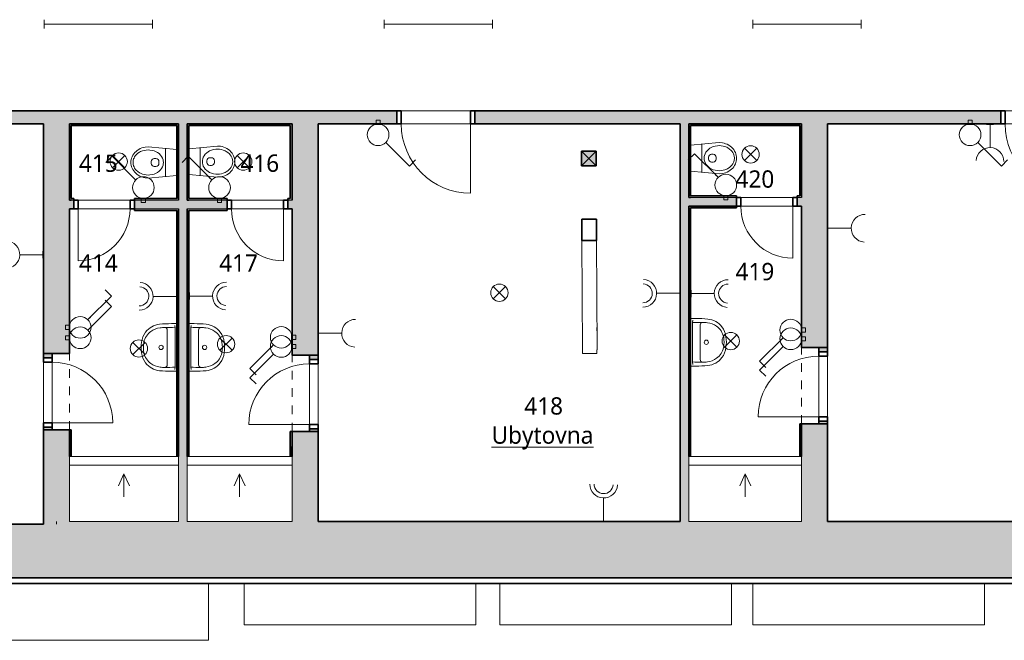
# Model space of a CAD drawing. Header units: metres. Extents: x -0.2 to 46.2, y -4.9 to 14.9.
# Tile 8 of 13: x 19.8 to 31.2, y -0.4 to 6.8. Entities that reach past the tile are written whole.
import ezdxf

# ---------------------------------------------------------------- set-up
doc = ezdxf.new("R2010")
doc.units = ezdxf.units.M
doc.linetypes.add('AV - Cerch_ 1 tecka 4mm', pattern=[0.006, 0.004, -0.001, 0, -0.001])
doc.layers.add('AV-MISTNOSTI', color=5, linetype='Continuous', lineweight=5, true_color=0x0000ff)
doc.layers.add('AV-TEXTY', color=5, linetype='Continuous', lineweight=13, true_color=0x0000ff)
for name, color, linetype, lineweight in [('AV-SRAFY', 7, 'Continuous', 35), ('AV-STAVBA', 7, 'Continuous', 18), ('AV-VYBAVENI', 7, 'Continuous', 18)]:
    doc.layers.add(name, color=color, linetype=linetype, lineweight=lineweight)
doc.styles.add('Trebuchet MS_B', font='trebuc.ttf', dxfattribs={"height": 0.2})

# ---------------------------------------------------------------- blocks, each defined once
blk = doc.blocks.new('DO_1-P_Ocel_ - 800x1970_150-917843-4NP')
at = {"layer": 'AV-STAVBA', "color": 254, "true_color": 0xcccccc}
for p, q in [((-0.4, 0.875), (-0.4, 0.075)), ((-0.4, 0.075), (0.4, 0.075)), ((-0.4, -0.075), (0.4, -0.075))]:
    blk.add_line(p, q, dxfattribs=at)
at = {"layer": 'AV-STAVBA', "color": 254, "linetype": 'AV - Cerch_ 1 tecka 4mm', "true_color": 0xcccccc}
for p, q in [((-0.45, 0.075), (0.45, 0.075)), ((-0.4, 0.075), (0.4, 0.075)), ((-0.45, -0.075), (0.45, -0.075)), ((-0.4, -0.075), (0.4, -0.075))]:
    blk.add_line(p, q, dxfattribs=at)
at = {"layer": 'AV-STAVBA', "color": 254, "lineweight": 35, "true_color": 0xcccccc}
for p, q in [((-0.4, 0.075), (-0.45, 0.075)), ((-0.45, 0.075), (-0.45, -0.075)), ((-0.4, -0.075), (-0.4, 0.075)), ((0.45, 0.075), (0.4, 0.075)), ((0.4, 0.075), (0.4, -0.075)), ((0.45, -0.075), (0.45, 0.075)), ((-0.45, -0.075), (-0.4, -0.075)), ((0.4, -0.075), (0.45, -0.075))]:
    blk.add_line(p, q, dxfattribs=at)
at = {"layer": 'AV-STAVBA', "color": 254, "true_color": 0xcccccc}
blk.add_arc((-0.4, 0.075), 0.8, 0, 90, dxfattribs=at)
blk = doc.blocks.new('GM_Otvor_obdélníkový - 880x2160-1005507-4NP')
at = {"layer": 'AV-STAVBA', "color": 254, "linetype": 'AV - Cerch_ 1 tecka 4mm', "lineweight": 13, "true_color": 0xcccccc}
for p, q in [((-0.44, 0.15), (0.44, 0.15)), ((-0.44, -0.15), (0.44, -0.15)), ((-0.44, -0.15), (0.44, -0.15))]:
    blk.add_line(p, q, dxfattribs=at)
blk = doc.blocks.new('DO_1-P_Ocel_ - 700x1970_100-947632-4NP')
at = {"layer": 'AV-STAVBA', "color": 254, "true_color": 0xcccccc}
for p, q in [((-0.35, 0.75), (-0.35, 0.05)), ((-0.35, 0.05), (0.35, 0.05)), ((-0.35, -0.05), (0.35, -0.05))]:
    blk.add_line(p, q, dxfattribs=at)
at = {"layer": 'AV-STAVBA', "color": 254, "linetype": 'AV - Cerch_ 1 tecka 4mm', "true_color": 0xcccccc}
for p, q in [((-0.4, 0.05), (0.4, 0.05)), ((-0.35, 0.05), (0.35, 0.05)), ((-0.4, -0.05), (0.4, -0.05)), ((-0.35, -0.05), (0.35, -0.05))]:
    blk.add_line(p, q, dxfattribs=at)
at = {"layer": 'AV-STAVBA', "color": 254, "lineweight": 35, "true_color": 0xcccccc}
for p, q in [((-0.35, 0.05), (-0.4, 0.05)), ((-0.4, 0.05), (-0.4, -0.05)), ((-0.35, -0.05), (-0.35, 0.05)), ((0.4, 0.05), (0.35, 0.05)), ((0.35, 0.05), (0.35, -0.05)), ((0.4, -0.05), (0.4, 0.05)), ((-0.4, -0.05), (-0.35, -0.05)), ((0.35, -0.05), (0.4, -0.05))]:
    blk.add_line(p, q, dxfattribs=at)
at = {"layer": 'AV-STAVBA', "color": 254, "true_color": 0xcccccc}
blk.add_arc((-0.35, 0.05), 0.7, 0, 90, dxfattribs=at)
blk = doc.blocks.new('DO_1-P_Ocel_ - 600x1970_100-934197-4NP')
at = {"layer": 'AV-STAVBA', "color": 254, "true_color": 0xcccccc}
for p, q in [((-0.3, 0.65), (-0.3, 0.05)), ((-0.3, 0.05), (0.3, 0.05)), ((-0.3, -0.05), (0.3, -0.05))]:
    blk.add_line(p, q, dxfattribs=at)
at = {"layer": 'AV-STAVBA', "color": 254, "linetype": 'AV - Cerch_ 1 tecka 4mm', "true_color": 0xcccccc}
for p, q in [((-0.35, 0.05), (0.35, 0.05)), ((-0.3, 0.05), (0.3, 0.05)), ((-0.35, -0.05), (0.35, -0.05)), ((-0.3, -0.05), (0.3, -0.05))]:
    blk.add_line(p, q, dxfattribs=at)
at = {"layer": 'AV-STAVBA', "color": 254, "lineweight": 35, "true_color": 0xcccccc}
for p, q in [((-0.3, 0.05), (-0.35, 0.05)), ((-0.35, 0.05), (-0.35, -0.05)), ((-0.3, -0.05), (-0.3, 0.05)), ((0.35, 0.05), (0.3, 0.05)), ((0.3, 0.05), (0.3, -0.05)), ((0.35, -0.05), (0.35, 0.05)), ((-0.35, -0.05), (-0.3, -0.05)), ((0.3, -0.05), (0.35, -0.05))]:
    blk.add_line(p, q, dxfattribs=at)
at = {"layer": 'AV-STAVBA', "color": 254, "true_color": 0xcccccc}
blk.add_arc((-0.3, 0.05), 0.6, 0, 90, dxfattribs=at)
blk = doc.blocks.new('DO_1-L_Ocel_ - 600x1970_100-934388-4NP')
at = {"layer": 'AV-STAVBA', "color": 254, "true_color": 0xcccccc}
for p, q in [((0.3, 0.65), (0.3, 0.05)), ((-0.3, 0.05), (0.3, 0.05)), ((-0.3, -0.05), (0.3, -0.05))]:
    blk.add_line(p, q, dxfattribs=at)
at = {"layer": 'AV-STAVBA', "color": 254, "linetype": 'AV - Cerch_ 1 tecka 4mm', "true_color": 0xcccccc}
for p, q in [((-0.35, 0.05), (0.35, 0.05)), ((-0.3, 0.05), (0.3, 0.05)), ((-0.35, -0.05), (0.35, -0.05)), ((-0.3, -0.05), (0.3, -0.05))]:
    blk.add_line(p, q, dxfattribs=at)
at = {"layer": 'AV-STAVBA', "color": 254, "lineweight": 35, "true_color": 0xcccccc}
for p, q in [((-0.3, 0.05), (-0.35, 0.05)), ((-0.35, 0.05), (-0.35, -0.05)), ((-0.3, -0.05), (-0.3, 0.05)), ((0.35, 0.05), (0.3, 0.05)), ((0.3, 0.05), (0.3, -0.05)), ((0.35, -0.05), (0.35, 0.05)), ((-0.35, -0.05), (-0.3, -0.05)), ((0.3, -0.05), (0.35, -0.05))]:
    blk.add_line(p, q, dxfattribs=at)
at = {"layer": 'AV-STAVBA', "color": 254, "true_color": 0xcccccc}
blk.add_arc((0.3, 0.05), 0.6, 90, 180, dxfattribs=at)
blk = doc.blocks.new('DO_1-L_Ocel_ - 700x1970_100-947950-4NP')
at = {"layer": 'AV-STAVBA', "color": 254, "true_color": 0xcccccc}
for p, q in [((0.35, 0.75), (0.35, 0.05)), ((-0.35, 0.05), (0.35, 0.05)), ((-0.35, -0.05), (0.35, -0.05))]:
    blk.add_line(p, q, dxfattribs=at)
at = {"layer": 'AV-STAVBA', "color": 254, "linetype": 'AV - Cerch_ 1 tecka 4mm', "true_color": 0xcccccc}
for p, q in [((-0.4, 0.05), (0.4, 0.05)), ((-0.35, 0.05), (0.35, 0.05)), ((-0.4, -0.05), (0.4, -0.05)), ((-0.35, -0.05), (0.35, -0.05))]:
    blk.add_line(p, q, dxfattribs=at)
at = {"layer": 'AV-STAVBA', "color": 254, "lineweight": 35, "true_color": 0xcccccc}
for p, q in [((-0.35, 0.05), (-0.4, 0.05)), ((-0.4, 0.05), (-0.4, -0.05)), ((-0.35, -0.05), (-0.35, 0.05)), ((0.4, 0.05), (0.35, 0.05)), ((0.35, 0.05), (0.35, -0.05)), ((0.4, -0.05), (0.4, 0.05)), ((-0.4, -0.05), (-0.35, -0.05)), ((0.35, -0.05), (0.4, -0.05))]:
    blk.add_line(p, q, dxfattribs=at)
at = {"layer": 'AV-STAVBA', "color": 254, "true_color": 0xcccccc}
blk.add_arc((0.35, 0.05), 0.7, 90, 180, dxfattribs=at)
blk = doc.blocks.new('SCO_Koncepční obdelníkový sloup - 170_170-1011282-4NP')
at = {"layer": 'AV-STAVBA', "true_color": 0xcccccc}
blk.add_hatch(color=254, dxfattribs=at).paths.add_polyline_path([(0.085, -0.085), (0.085, 0.085), (-0.085, 0.085), (-0.085, -0.085)])
at = {"layer": 'AV-STAVBA', "color": 254, "true_color": 0xcccccc}
for p, q in [((0.085, 0.085), (-0.085, -0.085)), ((-0.085, 0.085), (0.085, -0.085))]:
    blk.add_line(p, q, dxfattribs=at)
at = {"layer": 'AV-STAVBA', "color": 254, "lineweight": 35, "true_color": 0xcccccc}
for p, q in [((0.085, 0.085), (-0.085, 0.085)), ((-0.085, 0.085), (-0.085, -0.085)), ((0.085, -0.085), (0.085, 0.085)), ((-0.085, -0.085), (0.085, -0.085))]:
    blk.add_line(p, q, dxfattribs=at)
blk = doc.blocks.new('PF_Koncepční sprchový kout - vpusť lineární-1506241-4NP')
at = {"layer": 'AV-VYBAVENI', "color": 254, "true_color": 0xcccccc}
for p, q in [((0.675, 0), (-0.585, 0)), ((-0.585, 0), (-0.585, -0.75)), ((0.675, -0.75), (0.675, 0)), ((-0.585, -0.1), (0.675, -0.1)), ((0.045, -0.2), (-0.019, -0.336)), ((0.045, -0.2), (0.045, -0.465)), ((0.045, -0.2), (0.108, -0.336)), ((-0.585, -0.75), (0.675, -0.75))]:
    blk.add_line(p, q, dxfattribs=at)
blk = doc.blocks.new('PF_Koncepční sprchový kout - vpusť lineární-1506672-4NP')
at = {"layer": 'AV-VYBAVENI', "color": 254, "true_color": 0xcccccc}
for p, q in [((-0.56, 0), (-0.56, -0.75)), ((0.65, -0.75), (0.65, 0)), ((0.65, 0), (-0.56, 0)), ((-0.56, -0.1), (0.65, -0.1)), ((0.045, -0.2), (-0.019, -0.336)), ((0.045, -0.2), (0.045, -0.465)), ((0.045, -0.2), (0.108, -0.336)), ((-0.56, -0.75), (0.65, -0.75))]:
    blk.add_line(p, q, dxfattribs=at)
blk = doc.blocks.new('Koncepční WC - WC NADRZ-1470814-4NP')
at = {"layer": 'AV-VYBAVENI', "color": 254, "lineweight": 13, "true_color": 0xcccccc}
for p, q in [((-0.019, 0.466), (-0.03, 0.449)), ((-0.007, 0.481), (-0.019, 0.466)), ((0.007, 0.495), (-0.007, 0.481)), ((0.015, 0.46), (0.002, 0.441)), ((0.022, 0.507), (0.007, 0.495)), ((0.031, 0.478), (0.015, 0.46)), ((0.038, 0.518), (0.022, 0.507)), ((0.04, 0.486), (0.031, 0.478)), ((0.054, 0.526), (0.038, 0.518)), ((0.056, 0.497), (0.04, 0.486)), ((0.071, 0.532), (0.054, 0.526)), ((0.071, 0.504), (0.056, 0.497)), ((0.088, 0.537), (0.071, 0.532)), ((0.08, 0.508), (0.071, 0.504)), ((0.099, 0.513), (0.08, 0.508)), ((0.104, 0.539), (0.088, 0.537)), ((0.117, 0.515), (0.099, 0.513)), ((0.12, 0.54), (0.104, 0.539)), ((0.12, 0.515), (0.117, 0.515)), ((0.137, 0.539), (0.12, 0.54)), ((0.124, 0.515), (0.12, 0.515)), ((0.142, 0.513), (0.124, 0.515)), ((0.153, 0.537), (0.137, 0.539)), ((0.161, 0.508), (0.142, 0.513)), ((0.17, 0.532), (0.153, 0.537)), ((0.17, 0.504), (0.161, 0.508)), ((0.187, 0.526), (0.17, 0.532)), ((0.184, 0.497), (0.17, 0.504)), ((0.201, 0.486), (0.184, 0.497)), ((0.203, 0.518), (0.187, 0.526)), ((0.209, 0.478), (0.201, 0.486)), ((0.219, 0.507), (0.203, 0.518)), ((0.226, 0.46), (0.209, 0.478)), ((0.234, 0.495), (0.219, 0.507)), ((0.239, 0.441), (0.226, 0.46)), ((0.248, 0.481), (0.234, 0.495)), ((0.26, 0.466), (0.248, 0.481)), ((0.271, 0.449), (0.26, 0.466)), ((-0.057, 0.376), (-0.06, 0.34)), ((-0.053, 0.395), (-0.057, 0.376)), ((-0.047, 0.414), (-0.053, 0.395)), ((-0.04, 0.432), (-0.047, 0.414)), ((-0.03, 0.449), (-0.04, 0.432)), ((-0.023, 0.364), (-0.025, 0.342)), ((-0.025, 0.342), (-0.024, 0.32)), ((-0.02, 0.386), (-0.023, 0.364)), ((-0.014, 0.406), (-0.02, 0.386)), ((-0.005, 0.428), (-0.014, 0.406)), ((0.002, 0.441), (-0.005, 0.428)), ((0.246, 0.428), (0.239, 0.441)), ((0.255, 0.406), (0.246, 0.428)), ((0.26, 0.386), (0.255, 0.406)), ((0.264, 0.364), (0.26, 0.386)), ((0.265, 0.342), (0.264, 0.364)), ((0.264, 0.32), (0.265, 0.342)), ((0.28, 0.432), (0.271, 0.449)), ((0.288, 0.414), (0.28, 0.432)), ((0.293, 0.395), (0.288, 0.414)), ((0.297, 0.376), (0.293, 0.395)), ((0.3, 0.34), (0.297, 0.376)), ((-0.06, 0.34), (-0.029, 0.01)), ((-0.024, 0.32), (-0.019, 0.292)), ((-0.019, 0.292), (-0.013, 0.27)), ((-0.013, 0.27), (-0.003, 0.248)), ((-0.003, 0.248), (0.006, 0.232)), ((0.006, 0.232), (0.019, 0.215)), ((0.075, 0.251), (0.075, 0.27)), ((0.11, 0.305), (0.12, 0.305)), ((0.12, 0.305), (0.13, 0.305)), ((0.165, 0.251), (0.165, 0.27)), ((0.222, 0.215), (0.234, 0.232)), ((0.234, 0.232), (0.244, 0.248)), ((0.244, 0.248), (0.253, 0.27)), ((0.253, 0.27), (0.26, 0.292)), ((0.26, 0.292), (0.264, 0.32)), ((0.269, 0.01), (0.3, 0.34)), ((-0.041, 0.14), (0.12, 0.14)), ((0.019, 0.215), (0.034, 0.199)), ((0.034, 0.199), (0.052, 0.186)), ((0.052, 0.186), (0.07, 0.176)), ((0.07, 0.176), (0.089, 0.169)), ((0.089, 0.169), (0.102, 0.166)), ((0.102, 0.166), (0.12, 0.165)), ((0.12, 0.216), (0.11, 0.216)), ((0.13, 0.216), (0.12, 0.216)), ((0.12, 0.165), (0.139, 0.166)), ((0.12, 0.14), (0.282, 0.14)), ((0.139, 0.166), (0.152, 0.169)), ((0.152, 0.169), (0.171, 0.176)), ((0.171, 0.176), (0.189, 0.186)), ((0.189, 0.186), (0.206, 0.199)), ((0.206, 0.199), (0.222, 0.215))]:
    blk.add_line(p, q, dxfattribs=at)
for centre, start, end in [((0.11, 0.27), 90, 180), ((0.11, 0.251), 180, 270), ((0.13, 0.27), 360, 90), ((0.13, 0.251), 270, 0)]:
    blk.add_arc(centre, 0.035, start, end, dxfattribs=at)
blk = doc.blocks.new('PF_Koncepční sprchový kout - vpusť lineární-1504639-4NP')
at = {"layer": 'AV-VYBAVENI', "color": 254, "true_color": 0xcccccc}
for p, q in [((0.695, 0), (-0.605, 0)), ((-0.605, 0), (-0.605, -0.75)), ((0.695, -0.75), (0.695, 0)), ((-0.605, -0.1), (0.695, -0.1)), ((0.045, -0.2), (-0.019, -0.336)), ((0.045, -0.2), (0.045, -0.465)), ((0.045, -0.2), (0.108, -0.336)), ((-0.605, -0.75), (0.695, -0.75))]:
    blk.add_line(p, q, dxfattribs=at)
blk = doc.blocks.new('Koncepční umyvadlo - 550x400-1470811-4NP')
at = {"layer": 'AV-VYBAVENI', "color": 254, "true_color": 0xcccccc}
for p, q in [((-0.075, 0.12), (0.125, 0.12)), ((0.125, 0.12), (0.325, 0.12)), ((-0.15, 0.07), (-0.15, 0.01)), ((-0.13, 0.034), (-0.103, 0.03)), ((-0.103, 0.03), (0.353, 0.03)), ((0.353, 0.03), (0.38, 0.034)), ((0.4, 0.01), (0.4, 0.07))]:
    blk.add_line(p, q, dxfattribs=at)
blk.add_circle((0.125, 0.191), 0.025, dxfattribs=at)
for centre, radius, start, end in [((0.086, 0.187), 0.23, 126.9872, 174.6397), ((0.111, 0.183), 0.213, 102.9464, 143.5152), ((0.087, 0.189), 0.229, 95.9722, 127.4241), ((0.125, 0.021), 0.401, 81.122, 98.878), ((0.125, -0.005), 0.401, 81.122, 98.878), ((0.163, 0.189), 0.229, 52.5759, 84.0278), ((0.139, 0.183), 0.213, 36.4848, 77.0536), ((0.164, 0.187), 0.23, 5.3603, 53.0128), ((0.114, 0.182), 0.216, 143.7612, 174.2094), ((0.136, 0.182), 0.216, 5.7906, 36.2388), ((1.373, 0.063), 1.523, 174.4928, 179.7382), ((0.092, 0.162), 0.197, 167.8887, 183.5287), ((-0.075, 0.15), 0.03, 180, 270), ((1.218, 0.115), 1.323, 178.4771, 183.6753), ((0.325, 0.15), 0.03, 270, 360), ((0.158, 0.162), 0.197, 356.4713, 12.1113), ((-0.966, 0.115), 1.321, 356.3208, 1.5269), ((-1.123, 0.063), 1.523, 0.2618, 5.5072)]:
    blk.add_arc(centre, radius, start, end, dxfattribs=at)
blk = doc.blocks.new('Střešní římsa - Střešní římsa-1636696-4NP')
at = {"layer": 'AV-STAVBA', "color": 254, "lineweight": 35, "true_color": 0xcccccc}
for p, q in [((33.979, 0.358), (5.445, 0.358)), ((5.508, 0.295), (33.916, 0.295))]:
    blk.add_line(p, q, dxfattribs=at)
blk = doc.blocks.new('D0089 - 1514 - OÚPSŘ_Benešova_rvt-1-4NP')
at = {"layer": 'AV-SRAFY', "lineweight": 18, "true_color": 0xcccccc}
h = blk.add_hatch(color=254, dxfattribs=at)
h.paths.add_polyline_path([(32.035, 5.598), (34.035, 5.598), (34.035, 5.748), (32.035, 5.748)])
h.paths.add_polyline_path([(27.435, 5.598), (31.135, 5.598), (31.135, 5.748), (25.065, 5.748), (25.065, 5.598), (25.817, 5.598)])
h.paths.add_polyline_path([(13.115, 5.598), (13.77, 5.598), (13.77, 5.748), (7.095, 5.748), (7.095, 5.598), (12.815, 5.598)])
h.paths.add_polyline_path([(14.67, 5.598), (18.02, 5.598), (18.02, 5.748), (14.67, 5.748)])
h.paths.add_polyline_path([(24.165, 5.598), (24.165, 5.748), (18.92, 5.748), (18.92, 5.598), (23.805, 5.598)])
h.paths.add_polyline_path([(6.195, 5.598), (6.195, 5.748), (4.19, 5.748), (4.19, 5.598), (5.51, 5.598)])
h.paths.add_polyline_path([(3.29, 5.598), (3.29, 5.748), (0.085, 5.748), (0.085, 5.598)])
h = blk.add_hatch(color=254, dxfattribs=at)
h.paths.add_polyline_path([(20.235, 0.978), (20.235, 1.008), (20.385, 1.008), (20.385, 2.068), (20.085, 2.068), (20.085, 0.978)])
h.paths.add_polyline_path([(20.085, 2.948), (20.385, 2.948), (20.385, 5.598), (20.085, 5.598), (20.085, 3.296)])
for points in [[(20.405, 5.578), (21.625, 5.578), (21.625, 5.598), (20.385, 5.598), (20.385, 5.578)], [(20.405, 4.718), (20.405, 5.578), (20.385, 5.578), (20.385, 4.718)], [(21.625, 4.738), (21.645, 4.738), (21.645, 5.598), (21.625, 5.598), (21.625, 4.954)], [(21.745, 1.008), (21.745, 5.598), (21.645, 5.598), (21.645, 1.008)], [(21.745, 5.578), (22.935, 5.578), (22.935, 5.598), (21.745, 5.598)], [(21.765, 4.718), (21.765, 5.578), (21.745, 5.578), (21.745, 4.718)], [(22.955, 4.738), (22.955, 5.598), (22.935, 5.598), (22.935, 4.738)], [(27.535, 1.008), (27.535, 5.598), (27.435, 5.598), (27.435, 1.008)], [(27.535, 5.578), (28.815, 5.578), (28.815, 5.598), (27.535, 5.598)], [(27.555, 4.748), (27.555, 5.578), (27.535, 5.578), (27.535, 4.748)], [(28.835, 4.768), (28.835, 5.598), (28.815, 5.598), (28.815, 4.768)], [(21.645, 4.598), (21.645, 4.618), (21.135, 4.618), (21.135, 4.598), (21.625, 4.598)], [(21.625, 1.898), (21.645, 1.898), (21.645, 4.598), (21.625, 4.598), (21.625, 3.296)], [(21.745, 4.598), (22.205, 4.598), (22.205, 4.618), (21.745, 4.618)], [(21.745, 1.878), (21.765, 1.878), (21.765, 4.598), (21.745, 4.598), (21.745, 3.296)], [(27.535, 4.628), (28.085, 4.628), (28.085, 4.648), (27.535, 4.648)], [(27.535, 1.898), (27.555, 1.898), (27.555, 4.628), (27.535, 4.628), (27.535, 3.296)], [(20.385, 1.898), (20.405, 1.898), (20.405, 2.068), (20.385, 2.068)], [(22.935, 1.878), (22.955, 1.878), (22.955, 2.048), (22.935, 2.048)], [(28.815, 1.898), (28.835, 1.898), (28.835, 2.138), (28.815, 2.138)], [(20.385, 1.008), (20.385, 1.758), (20.405, 1.758), (20.405, 1.898), (20.385, 1.898), (20.385, 1.008)], [(21.645, 1.758), (21.645, 1.898), (21.625, 1.898), (21.625, 1.758)], [(21.745, 1.758), (21.765, 1.758), (21.765, 1.878), (21.745, 1.878)], [(22.955, 1.758), (22.955, 1.878), (22.935, 1.878), (22.935, 1.758)], [(27.555, 1.758), (27.555, 1.898), (27.535, 1.898), (27.535, 1.758)], [(28.835, 1.758), (28.835, 1.898), (28.815, 1.898), (28.815, 1.758), (28.832, 1.758)], [(5.445, 0.358), (20.235, 0.358), (20.235, 0.978), (5.51, 0.978), (5.51, 0.828), (5.445, 0.828), (5.445, 0.809)], [(20.235, 0.358), (33.979, 0.358), (33.979, 0.828), (34.139, 0.828), (34.139, 1.008), (20.235, 1.008), (20.235, 0.809)]]:
    blk.add_hatch(color=254, dxfattribs=at).paths.add_polyline_path(points)
h = blk.add_hatch(color=254, dxfattribs=at)
h.paths.add_polyline_path([(22.955, 1.008), (23.255, 1.008), (23.255, 2.048), (22.955, 2.048), (22.955, 1.638)])
h.paths.add_polyline_path([(22.955, 2.928), (23.255, 2.928), (23.255, 5.598), (22.955, 5.598), (22.955, 3.296)])
h = blk.add_hatch(color=254, dxfattribs=at)
h.paths.add_polyline_path([(28.836, 1.008), (29.135, 1.008), (29.135, 2.138), (28.835, 2.138), (28.835, 1.008)])
h.paths.add_polyline_path([(29.135, 3.018), (29.135, 5.598), (28.835, 5.598), (28.835, 3.018)])
h = blk.add_hatch(color=254, dxfattribs=at)
h.paths.add_polyline_path([(21.135, 4.618), (21.645, 4.618), (21.645, 4.718), (21.135, 4.718)])
h.paths.add_polyline_path([(20.385, 4.618), (20.435, 4.618), (20.435, 4.718), (20.385, 4.718)])
h = blk.add_hatch(color=254, dxfattribs=at)
h.paths.add_polyline_path([(21.135, 4.718), (21.645, 4.718), (21.645, 4.738), (21.135, 4.738)])
h.paths.add_polyline_path([(20.405, 4.718), (20.435, 4.718), (20.435, 4.738), (20.405, 4.738)])
h = blk.add_hatch(color=254, dxfattribs=at)
h.paths.add_polyline_path([(22.955, 4.618), (22.955, 4.718), (22.905, 4.718), (22.905, 4.618)])
h.paths.add_polyline_path([(21.793, 4.618), (22.205, 4.618), (22.205, 4.718), (21.745, 4.718), (21.745, 4.618)])
h = blk.add_hatch(color=254, dxfattribs=at)
h.paths.add_polyline_path([(21.793, 4.718), (22.205, 4.718), (22.205, 4.738), (21.765, 4.738), (21.765, 4.718)])
h.paths.add_polyline_path([(22.955, 4.718), (22.955, 4.738), (22.905, 4.738), (22.905, 4.718)])
h = blk.add_hatch(color=254, dxfattribs=at)
h.paths.add_polyline_path([(28.785, 4.648), (28.835, 4.648), (28.835, 4.748), (28.785, 4.748)])
h.paths.add_polyline_path([(27.83, 4.648), (28.085, 4.648), (28.085, 4.748), (27.535, 4.748), (27.535, 4.648)])
h = blk.add_hatch(color=254, dxfattribs=at)
h.paths.add_polyline_path([(27.83, 4.748), (28.085, 4.748), (28.085, 4.768), (27.555, 4.768), (27.555, 4.748)])
h.paths.add_polyline_path([(28.835, 4.748), (28.835, 4.768), (28.785, 4.768), (28.785, 4.748)])
h = blk.add_hatch(color=254, dxfattribs=at)
h.paths.add_polyline_path([(29.135, 2.138), (29.135, 2.168), (29.035, 2.168), (29.035, 2.138)])
h.paths.add_polyline_path([(29.135, 2.968), (29.135, 3.018), (29.035, 3.018), (29.035, 2.968)])
h = blk.add_hatch(color=254, dxfattribs=at)
h.paths.add_polyline_path([(20.185, 2.068), (20.185, 2.098), (20.085, 2.098), (20.085, 2.068)])
h.paths.add_polyline_path([(20.185, 2.898), (20.185, 2.948), (20.085, 2.948), (20.085, 2.898)])
h = blk.add_hatch(color=254, dxfattribs=at)
h.paths.add_polyline_path([(23.255, 2.048), (23.255, 2.078), (23.155, 2.078), (23.155, 2.048)])
h.paths.add_polyline_path([(23.255, 2.878), (23.255, 2.928), (23.155, 2.928), (23.155, 2.878)])
at = {"layer": 'AV-STAVBA', "color": 254, "lineweight": 35, "true_color": 0xcccccc}
for p, q in [((24.165, 5.748), (18.92, 5.748)), ((24.165, 5.598), (24.165, 5.748)), ((31.135, 5.748), (25.065, 5.748)), ((25.065, 5.748), (25.065, 5.598)), ((31.135, 5.598), (31.135, 5.748)), ((18.92, 5.598), (20.085, 5.598)), ((20.085, 5.598), (20.085, 2.948)), ((20.385, 5.598), (21.645, 5.598)), ((20.385, 4.718), (20.385, 5.598)), ((21.625, 5.598), (20.385, 5.598)), ((20.385, 5.598), (20.385, 5.578)), ((20.385, 5.578), (20.385, 4.718)), ((20.405, 5.578), (21.625, 5.578)), ((20.405, 4.738), (20.405, 5.578)), ((21.645, 5.598), (21.625, 5.598)), ((21.625, 5.578), (21.625, 4.738)), ((21.645, 5.598), (21.645, 4.718)), ((21.645, 4.738), (21.645, 5.598)), ((21.745, 5.598), (22.955, 5.598)), ((21.745, 4.718), (21.745, 5.598)), ((22.935, 5.598), (21.745, 5.598)), ((21.745, 5.598), (21.745, 5.578)), ((21.745, 5.578), (21.745, 4.718)), ((21.765, 5.578), (22.935, 5.578)), ((21.765, 4.738), (21.765, 5.578)), ((22.955, 5.598), (22.935, 5.598)), ((22.935, 5.578), (22.935, 4.738)), ((22.955, 5.598), (22.955, 4.718)), ((22.955, 4.738), (22.955, 5.598)), ((23.255, 5.598), (24.165, 5.598)), ((23.255, 2.928), (23.255, 5.598)), ((25.065, 5.598), (27.435, 5.598)), ((27.435, 5.598), (27.435, 1.008)), ((27.535, 5.598), (28.835, 5.598)), ((27.535, 4.748), (27.535, 5.598)), ((28.815, 5.598), (27.535, 5.598)), ((27.535, 5.598), (27.535, 5.578)), ((27.535, 5.578), (27.535, 4.748)), ((27.555, 5.578), (28.815, 5.578)), ((27.555, 4.768), (27.555, 5.578)), ((28.835, 5.598), (28.815, 5.598)), ((28.815, 5.578), (28.815, 4.768)), ((28.835, 5.598), (28.835, 4.748)), ((28.835, 4.768), (28.835, 5.598)), ((29.135, 5.598), (31.135, 5.598)), ((29.135, 3.018), (29.135, 5.598)), ((20.405, 4.718), (20.385, 4.718)), ((20.385, 4.718), (20.405, 4.718)), ((20.435, 4.738), (20.405, 4.738)), ((20.435, 4.718), (20.435, 4.738)), ((20.435, 4.618), (20.435, 4.718)), ((21.625, 4.738), (21.135, 4.738)), ((21.135, 4.738), (21.135, 4.718)), ((21.135, 4.718), (21.135, 4.618)), ((21.645, 4.718), (21.645, 4.738)), ((21.765, 4.718), (21.745, 4.718)), ((21.745, 4.718), (21.765, 4.718)), ((22.205, 4.738), (21.765, 4.738)), ((22.205, 4.718), (22.205, 4.738)), ((22.205, 4.618), (22.205, 4.718)), ((22.935, 4.738), (22.905, 4.738)), ((22.905, 4.738), (22.905, 4.718)), ((22.905, 4.718), (22.905, 4.618)), ((22.955, 4.718), (22.955, 4.738)), ((27.555, 4.748), (27.535, 4.748)), ((27.535, 4.748), (27.555, 4.748)), ((28.085, 4.768), (27.555, 4.768)), ((28.085, 4.748), (28.085, 4.768)), ((28.085, 4.648), (28.085, 4.748)), ((28.815, 4.768), (28.785, 4.768)), ((28.785, 4.768), (28.785, 4.748)), ((28.785, 4.748), (28.785, 4.648)), ((28.835, 4.748), (28.835, 4.768)), ((20.385, 2.948), (20.385, 4.618)), ((20.385, 4.618), (20.435, 4.618)), ((21.135, 4.618), (21.135, 4.598)), ((21.135, 4.598), (21.625, 4.598)), ((21.625, 4.598), (21.625, 1.898)), ((21.645, 4.618), (21.645, 1.758)), ((21.645, 4.598), (21.645, 4.618)), ((21.645, 1.898), (21.645, 4.598)), ((21.745, 1.758), (21.745, 4.618)), ((21.745, 4.618), (21.745, 4.598)), ((21.745, 4.598), (21.745, 1.878)), ((21.765, 4.598), (22.205, 4.598)), ((21.765, 1.878), (21.765, 4.598)), ((22.205, 4.598), (22.205, 4.618)), ((22.905, 4.618), (22.955, 4.618)), ((22.955, 4.618), (22.955, 2.928)), ((27.535, 1.758), (27.535, 4.648)), ((27.535, 4.648), (28.085, 4.648)), ((28.085, 4.648), (27.535, 4.648)), ((27.535, 4.648), (27.535, 4.628)), ((27.535, 4.628), (27.535, 1.898)), ((27.555, 4.628), (28.085, 4.628)), ((27.555, 1.898), (27.555, 4.628)), ((28.085, 4.628), (28.085, 4.648)), ((28.785, 4.648), (28.835, 4.648)), ((28.835, 4.648), (28.835, 3.018)), ((26.468, 4.498), (26.298, 4.497)), ((26.298, 4.497), (26.299, 4.251)), ((26.469, 4.251), (26.468, 4.498)), ((26.299, 4.251), (26.469, 4.251)), ((28.835, 3.018), (29.135, 3.018)), ((29.035, 3.018), (29.035, 2.968)), ((29.135, 3.018), (29.035, 3.018)), ((29.035, 2.968), (29.135, 2.968)), ((29.135, 2.968), (29.135, 3.018)), ((20.085, 2.948), (20.385, 2.948)), ((20.085, 2.948), (20.085, 2.898)), ((20.185, 2.948), (20.085, 2.948)), ((20.085, 2.898), (20.185, 2.898)), ((20.185, 2.898), (20.185, 2.948)), ((22.955, 2.928), (23.255, 2.928)), ((23.155, 2.928), (23.155, 2.878)), ((23.255, 2.928), (23.155, 2.928)), ((23.155, 2.878), (23.255, 2.878)), ((23.255, 2.878), (23.255, 2.928)), ((29.035, 2.168), (29.035, 2.138)), ((29.135, 2.168), (29.035, 2.168)), ((29.135, 2.138), (29.135, 2.168)), ((20.085, 2.098), (20.085, 2.068)), ((20.185, 2.098), (20.085, 2.098)), ((20.385, 2.068), (20.085, 2.068)), ((20.085, 2.068), (20.085, 0.978)), ((20.085, 2.068), (20.185, 2.068)), ((20.185, 2.068), (20.185, 2.098)), ((20.385, 1.758), (20.385, 2.068)), ((20.405, 2.068), (20.385, 2.068)), ((20.385, 2.068), (20.385, 1.898)), ((20.405, 1.898), (20.405, 2.068)), ((22.935, 2.048), (22.935, 1.878)), ((22.955, 2.048), (22.935, 2.048)), ((23.255, 2.048), (22.955, 2.048)), ((22.955, 2.048), (22.955, 1.758)), ((22.955, 1.878), (22.955, 2.048)), ((23.155, 2.078), (23.155, 2.048)), ((23.255, 2.078), (23.155, 2.078)), ((23.155, 2.048), (23.255, 2.048)), ((23.255, 2.048), (23.255, 2.078)), ((23.255, 1.008), (23.255, 2.048)), ((28.815, 2.138), (28.815, 1.898)), ((28.835, 2.138), (28.815, 2.138)), ((29.135, 2.138), (28.835, 2.138)), ((28.835, 2.138), (28.835, 1.758)), ((28.835, 1.898), (28.835, 2.138)), ((29.035, 2.138), (29.135, 2.138)), ((29.135, 1.008), (29.135, 2.138)), ((20.385, 1.898), (20.385, 1.758)), ((20.405, 1.758), (20.405, 1.898)), ((21.625, 1.898), (21.625, 1.758)), ((21.645, 1.758), (21.645, 1.898)), ((21.745, 1.878), (21.745, 1.758)), ((21.765, 1.758), (21.765, 1.878)), ((22.935, 1.878), (22.935, 1.758)), ((22.955, 1.758), (22.955, 1.878)), ((27.535, 1.898), (27.535, 1.758)), ((27.555, 1.758), (27.555, 1.898)), ((28.815, 1.898), (28.815, 1.758)), ((28.835, 1.758), (28.835, 1.898)), ((20.085, 0.978), (16.565, 0.978)), ((27.435, 1.008), (23.255, 1.008)), ((34.139, 1.008), (29.135, 1.008)), ((5.445, 0.358), (20.235, 0.358)), ((20.235, 0.358), (33.979, 0.358))]:
    blk.add_line(p, q, dxfattribs=at)
at = {"layer": 'AV-STAVBA', "color": 254, "true_color": 0xcccccc}
for p, q in [((24.215, 5.748), (25.015, 5.748)), ((25.015, 5.598), (24.215, 5.598)), ((20.435, 4.718), (20.405, 4.718)), ((20.405, 4.718), (20.435, 4.718)), ((20.485, 4.718), (21.085, 4.718)), ((21.645, 4.718), (21.135, 4.718)), ((21.135, 4.718), (21.645, 4.718)), ((22.205, 4.718), (21.765, 4.718)), ((21.765, 4.718), (22.205, 4.718)), ((22.255, 4.718), (22.855, 4.718)), ((22.955, 4.718), (22.905, 4.718)), ((22.905, 4.718), (22.955, 4.718)), ((28.085, 4.748), (27.555, 4.748)), ((27.555, 4.748), (28.085, 4.748)), ((28.135, 4.748), (28.735, 4.748)), ((28.835, 4.748), (28.785, 4.748)), ((28.785, 4.748), (28.835, 4.748)), ((21.085, 4.618), (20.485, 4.618)), ((21.135, 4.618), (21.645, 4.618)), ((21.645, 4.618), (21.135, 4.618)), ((21.745, 4.618), (22.205, 4.618)), ((22.205, 4.618), (21.745, 4.618)), ((22.855, 4.618), (22.255, 4.618)), ((28.735, 4.648), (28.135, 4.648)), ((26.299, 4.251), (26.305, 2.99)), ((26.469, 4.251), (26.475, 2.991)), ((26.474, 3.25), (26.474, 3.211)), ((26.305, 2.95), (26.305, 2.99)), ((26.474, 2.991), (26.474, 2.95)), ((20.085, 2.148), (20.085, 2.848)), ((20.185, 2.848), (20.185, 2.148)), ((26.474, 2.951), (26.305, 2.95)), ((26.474, 2.95), (26.305, 2.95)), ((29.035, 2.218), (29.035, 2.918)), ((29.135, 2.918), (29.135, 2.218)), ((23.155, 2.128), (23.155, 2.828)), ((23.255, 2.828), (23.255, 2.128)), ((20.235, 0.978), (20.235, 1.008)), ((20.235, 1.008), (20.235, 0.978)), ((21.989, -0.362), (21.989, 0.295)), ((22.403, 0.295), (22.403, -0.182)), ((25.077, -0.182), (25.077, 0.295)), ((25.353, 0.295), (25.353, -0.182)), ((28.027, -0.182), (28.027, 0.295)), ((28.273, 0.295), (28.273, -0.182)), ((30.947, -0.182), (30.947, 0.295)), ((22.403, -0.182), (25.077, -0.182)), ((25.353, -0.182), (28.027, -0.182)), ((28.273, -0.182), (30.947, -0.182)), ((21.989, -0.362), (19.724, -0.362))]:
    blk.add_line(p, q, dxfattribs=at)
at = {"layer": 'AV-STAVBA', "color": 254, "lineweight": 18, "true_color": 0xcccccc}
for name, p, rotation in [('DO_1-P_Ocel_ - 800x1970_150-917843-4NP', (24.615, 5.673), 180), ('DO_1-P_Ocel_ - 800x1970_150-917843-4NP', (31.585, 5.673), 180), ('DO_1-L_Ocel_ - 600x1970_100-934388-4NP', (20.785, 4.668), 180), ('DO_1-P_Ocel_ - 600x1970_100-934197-4NP', (22.555, 4.668), 180), ('DO_1-P_Ocel_ - 600x1970_100-934197-4NP', (28.435, 4.698), 180), ('DO_1-P_Ocel_ - 700x1970_100-947632-4NP', (29.085, 2.568), 90), ('GM_Otvor_obdélníkový - 880x2160-1005507-4NP', (28.985, 2.578), 89.9999999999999), ('GM_Otvor_obdélníkový - 880x2160-1005507-4NP', (20.235, 2.508), 89.9999999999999), ('DO_1-L_Ocel_ - 700x1970_100-947950-4NP', (20.135, 2.498), 270), ('DO_1-P_Ocel_ - 700x1970_100-947632-4NP', (23.205, 2.478), 90), ('GM_Otvor_obdélníkový - 880x2160-1005507-4NP', (23.105, 2.488), 89.9999999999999)]:
    blk.add_blockref(name, p, dxfattribs=dict(at, rotation=rotation))
for name, p in [('SCO_Koncepční obdelníkový sloup - 170_170-1011282-4NP', (26.38, 5.198)), ('Střešní římsa - Střešní římsa-1636696-4NP', (0, 0))]:
    blk.add_blockref(name, p, dxfattribs=at)
at = {"layer": 'AV-VYBAVENI', "color": 254, "lineweight": 18, "true_color": 0xcccccc}
for name, p, rotation in [('Koncepční WC - WC NADRZ-1470814-4NP', (21.755, 5.283), 270), ('Koncepční WC - WC NADRZ-1470814-4NP', (27.545, 5.323), 270), ('Koncepční WC - WC NADRZ-1470814-4NP', (21.635, 5.033), 89.99999999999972), ('Koncepční umyvadlo - 550x400-1470811-4NP', (27.545, 3.203), 269.9999999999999), ('Koncepční umyvadlo - 550x400-1470811-4NP', (21.635, 2.893), 89.99999999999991), ('Koncepční umyvadlo - 550x400-1470811-4NP', (21.755, 3.143), 269.9999999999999)]:
    blk.add_blockref(name, p, dxfattribs=dict(at, rotation=rotation))
for name, p in [('PF_Koncepční sprchový kout - vpusť lineární-1506241-4NP', (20.97, 1.758)), ('PF_Koncepční sprchový kout - vpusť lineární-1506672-4NP', (22.305, 1.758)), ('PF_Koncepční sprchový kout - vpusť lineární-1504639-4NP', (28.14, 1.758))]:
    blk.add_blockref(name, p, dxfattribs=at)
blk = doc.blocks.new('EF_Zásuvka - Dvojzásuvka-840806-4NP')
at = {"layer": 'AV-STAVBA'}
for p, q in [((7.741, 13.993), (7.741, 13.998)), ((7.821, 13.993), (7.741, 13.993)), ((7.811, 13.993), (7.751, 13.993)), ((7.751, 13.993), (7.811, 13.993)), ((7.811, 13.993), (7.751, 13.993)), ((7.751, 13.993), (7.811, 13.993)), ((7.756, 13.993), (7.806, 13.993)), ((7.756, 13.993), (7.806, 13.993)), ((7.763, 13.993), (7.801, 13.993)), ((7.763, 13.993), (7.801, 13.993)), ((7.763, 13.993), (7.801, 13.993)), ((7.763, 13.993), (7.801, 13.993)), ((7.77, 13.993), (7.773, 13.993)), ((7.77, 13.993), (7.773, 13.993)), ((7.771, 13.993), (7.775, 13.993)), ((7.771, 13.993), (7.775, 13.993)), ((7.775, 13.993), (7.778, 13.993)), ((7.775, 13.993), (7.778, 13.993)), ((7.78, 13.993), (7.783, 13.993)), ((7.78, 13.993), (7.783, 13.993)), ((7.792, 13.993), (7.788, 13.993)), ((7.792, 13.993), (7.788, 13.993)), ((7.793, 13.993), (7.79, 13.993)), ((7.793, 13.993), (7.79, 13.993)), ((7.821, 13.998), (7.821, 13.993))]:
    blk.add_line(p, q, dxfattribs=at)
blk = doc.blocks.new('EF_Vypínač - Jednoklapka-835338-4NP')
at = {"layer": 'AV-STAVBA'}
for p, q in [((3.03, 5.593), (3.03, 5.598)), ((3.03, 5.598), (3.11, 5.598)), ((3.11, 5.593), (3.03, 5.593)), ((3.04, 5.593), (3.1, 5.593)), ((3.1, 5.593), (3.04, 5.593)), ((3.046, 5.598), (3.046, 5.643)), ((3.046, 5.643), (3.094, 5.643)), ((3.094, 5.643), (3.094, 5.598)), ((3.11, 5.598), (3.11, 5.593))]:
    blk.add_line(p, q, dxfattribs=at)
blk = doc.blocks.new('EF_Zásuvka - Jednozásuvka-840808-4NP')
at = {"layer": 'AV-STAVBA'}
for p, q in [((7.086, 7.613), (7.086, 7.618)), ((7.166, 7.618), (7.166, 7.613)), ((7.166, 7.613), (7.086, 7.613)), ((7.156, 7.613), (7.096, 7.613)), ((7.096, 7.613), (7.156, 7.613)), ((7.156, 7.613), (7.096, 7.613)), ((7.101, 7.613), (7.151, 7.613)), ((7.108, 7.613), (7.146, 7.613)), ((7.108, 7.613), (7.146, 7.613)), ((7.115, 7.613), (7.119, 7.613)), ((7.115, 7.613), (7.119, 7.613)), ((7.125, 7.613), (7.129, 7.613)), ((7.125, 7.613), (7.129, 7.613)), ((7.139, 7.613), (7.135, 7.613)), ((7.139, 7.613), (7.135, 7.613))]:
    blk.add_line(p, q, dxfattribs=at)
blk = doc.blocks.new('LF_kulový vrchlík - 150_40-890109-4NP')
at = {"layer": 'AV-STAVBA', "color": 5, "true_color": 0x0000ff}
for p, q in [((-0.071, -0.071), (0.071, 0.071)), ((0.071, -0.071), (-0.071, 0.071))]:
    blk.add_line(p, q, dxfattribs=at)
blk.add_circle((0, 0), 0.1, dxfattribs=at)
blk = doc.blocks.new('LF_Lineární světlo_face - 1250x100-898969-4NP')
at = {"layer": 'AV-STAVBA', "color": 5, "true_color": 0x0000ff}
for p, q in [((-0.625, 0.05), (-0.625, -0.05)), ((-0.625, 0), (0.625, 0)), ((0.625, 0.05), (0.625, -0.05))]:
    blk.add_line(p, q, dxfattribs=at)

msp = doc.modelspace()

# ---------------------------------------------------------------- block references
at = {"lineweight": 5}
msp.add_blockref('D0089 - 1514 - OÚPSŘ_Benešova_rvt-1-4NP', (0, 0), dxfattribs=at)

# ---------------------------------------------------------------- next in the draw order: linework, layer by layer
at = {"layer": 'AV-TEXTY', "lineweight": 5}
for p, q in [((31.01, 5.325), (31.01, 5.598)), ((24.036, 5.385), (24.066, 5.355)), ((24.036, 5.385), (24.309, 5.112)), ((30.868, 5.385), (30.898, 5.355)), ((30.868, 5.385), (31.141, 5.112)), ((27.6, 5.254), (27.528, 5.182)), ((27.872, 4.982), (27.6, 5.254)), ((20.878, 5.224), (20.806, 5.152)), ((21.15, 4.952), (20.878, 5.224)), ((21.757, 5.224), (21.685, 5.152)), ((22.03, 4.952), (21.757, 5.224)), ((24.309, 5.112), (24.381, 5.184)), ((31.141, 5.112), (31.213, 5.184)), ((27.872, 4.982), (27.842, 5.011)), ((21.15, 4.952), (21.12, 4.981)), ((22.03, 4.952), (22, 4.981)), ((29.408, 4.394), (29.135, 4.394)), ((19.812, 4.089), (20.085, 4.089)), ((20.871, 3.611), (20.799, 3.683)), ((27.162, 3.643), (27.435, 3.643)), ((27.828, 3.64), (27.555, 3.64)), ((20.598, 3.339), (20.871, 3.611)), ((20.871, 3.491), (20.799, 3.563)), ((21.352, 3.608), (21.625, 3.608)), ((22.038, 3.611), (21.765, 3.611)), ((20.598, 3.219), (20.871, 3.491)), ((20.598, 3.339), (20.628, 3.368)), ((20.598, 3.219), (20.628, 3.248)), ((23.528, 3.182), (23.255, 3.182)), ((28.621, 3.131), (28.349, 2.858)), ((28.621, 3.131), (28.592, 3.101)), ((22.741, 3.047), (22.469, 2.774)), ((22.741, 3.047), (22.712, 3.017)), ((28.621, 3.029), (28.349, 2.757)), ((28.621, 3.029), (28.592, 3)), ((22.741, 2.942), (22.469, 2.669)), ((22.741, 2.942), (22.712, 2.912)), ((28.349, 2.858), (28.421, 2.786)), ((22.469, 2.774), (22.541, 2.702)), ((28.349, 2.757), (28.421, 2.685)), ((22.469, 2.669), (22.541, 2.597)), ((26.551, 1.281), (26.551, 1.008))]:
    msp.add_line(p, q, dxfattribs=at)
for centre in [(23.948, 5.473), (30.78, 5.473), (27.961, 4.893), (21.239, 4.863), (22.118, 4.863), (20.51, 3.25), (28.71, 3.219), (20.51, 3.13), (22.83, 3.135), (28.71, 3.118), (22.83, 3.03)]:
    msp.add_circle(centre, 0.125, dxfattribs=at)
for centre, radius, start, end in [((31.01, 5.165), 0.16, 360, 176.4105), ((29.568, 4.394), 0.16, 90, 266.4105), ((19.652, 4.089), 0.16, 270, 86.4105), ((21.192, 3.608), 0.16, 270, 86.4105), ((22.198, 3.611), 0.16, 90, 266.4105), ((27.002, 3.643), 0.16, 270, 86.4105), ((27.002, 3.643), 0.11, 270, 86.4105), ((27.988, 3.64), 0.16, 90, 266.4105), ((27.988, 3.64), 0.11, 90, 266.4105), ((21.192, 3.608), 0.11, 270, 86.4105), ((22.198, 3.611), 0.11, 90, 266.4105), ((23.688, 3.182), 0.16, 90, 266.4105), ((26.551, 1.441), 0.16, 180, 356.4105), ((26.551, 1.441), 0.11, 180, 356.4105)]:
    msp.add_arc(centre, radius, start, end, dxfattribs=at)

# ---------------------------------------------------------------- next in the draw order: block references
at = {"layer": 'AV-STAVBA', "color": 5, "true_color": 0x0000ff, "extrusion": (0, 0, -1), "rotation": 180}
for name, p in [('LF_Lineární světlo_face - 1250x100-898969-4NP', (-20.72, 6.751)), ('LF_Lineární světlo_face - 1250x100-898969-4NP', (-24.643, 6.751)), ('LF_Lineární světlo_face - 1250x100-898969-4NP', (-28.897, 6.751)), ('LF_kulový vrchlík - 150_40-890109-4NP', (-28.247, 5.246)), ('LF_kulový vrchlík - 150_40-890109-4NP', (-20.954, 5.163)), ('LF_kulový vrchlík - 150_40-890109-4NP', (-22.391, 5.163)), ('LF_kulový vrchlík - 150_40-890109-4NP', (-25.348, 3.65)), ('LF_kulový vrchlík - 150_40-890109-4NP', (-28.018, 3.092)), ('LF_kulový vrchlík - 150_40-890109-4NP', (-21.187, 3.006)), ('LF_kulový vrchlík - 150_40-890109-4NP', (-22.193, 3.056))]:
    msp.add_blockref(name, p, dxfattribs=at)
at = {"layer": 'AV-STAVBA'}
for name, p in [('EF_Vypínač - Jednoklapka-835338-4NP', (20.878, 0)), ('EF_Vypínač - Jednoklapka-835338-4NP', (27.71, 0)), ('EF_Zásuvka - Jednozásuvka-840808-4NP', (23.884, -2.02))]:
    msp.add_blockref(name, p, dxfattribs=at)
for name, p, rotation in [('EF_Vypínač - Jednoklapka-835338-4NP', (31.031, 10.366), 180), ('EF_Vypínač - Jednoklapka-835338-4NP', (24.309, 10.336), 180), ('EF_Vypínač - Jednoklapka-835338-4NP', (25.188, 10.336), 180), ('EF_Zásuvka - Jednozásuvka-840808-4NP', (36.753, -2.733), 90.00000000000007), ('EF_Zásuvka - Jednozásuvka-840808-4NP', (12.467, 11.216), 270.0000000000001), ('EF_Zásuvka - Dvojzásuvka-840806-4NP', (7.627, 11.389), 270.0000000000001), ('EF_Zásuvka - Dvojzásuvka-840806-4NP', (35.763, -4.17), 90.00000000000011), ('EF_Zásuvka - Dvojzásuvka-840806-4NP', (13.437, 11.423), 270.0000000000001), ('EF_Zásuvka - Dvojzásuvka-840806-4NP', (41.553, -4.141), 90.0000000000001), ('EF_Vypínač - Jednoklapka-835338-4NP', (25.983, 0.18), 90.00000000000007), ('EF_Zásuvka - Jednozásuvka-840808-4NP', (30.873, -3.944), 90.00000000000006), ('EF_Vypínač - Jednoklapka-835338-4NP', (23.237, 6.289), 270.0000000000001), ('EF_Vypínač - Jednoklapka-835338-4NP', (25.983, 0.06), 90.00000000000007), ('EF_Vypínač - Jednoklapka-835338-4NP', (17.357, 6.205), 270.0000000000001), ('EF_Vypínač - Jednoklapka-835338-4NP', (17.357, 6.1), 270.0000000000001), ('EF_Vypínač - Jednoklapka-835338-4NP', (23.237, 6.188), 270.0000000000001), ('EF_Zásuvka - Dvojzásuvka-840806-4NP', (34.332, 15.006), 180)]:
    msp.add_blockref(name, p, dxfattribs=dict(at, rotation=rotation))

# ---------------------------------------------------------------- next in the draw order: texts
at = {"layer": 'AV-MISTNOSTI', "char_height": 0.2, "attachment_point": 1, "style": 'Trebuchet MS_B'}
for s, insert, width in [('415', (20.496, 5.245), 0.60127), ('416', (22.359, 5.245), 0.60127), ('420', (28.073, 5.062), 0.60127), ('414', (20.496, 4.093), 0.60127), ('417', (22.114, 4.093), 0.60127), ('419', (28.073, 3.994), 0.60127), ('418', (25.635, 2.443), 0.60127), ('\\LUbytovna', (25.258, 2.107), 1.51519)]:
    msp.add_mtext(s, dxfattribs=dict(at, insert=insert, width=width))

doc.saveas('drawing.dxf')
